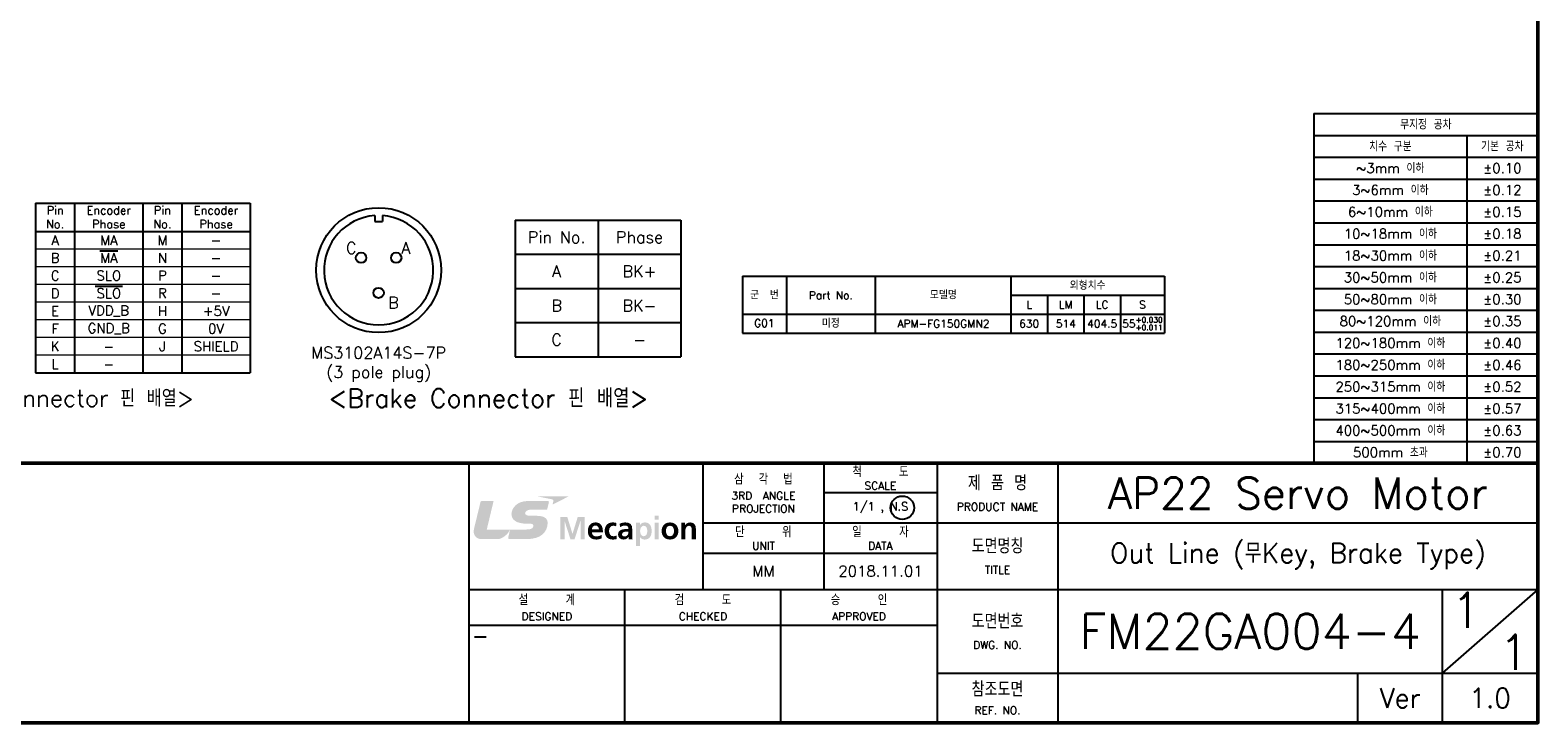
# Model space of a CAD drawing. Header units: inches. Extents: x 0 to 1782, y 0 to 1260.
# Tile 2 of 3: x 623 to 1782, y 0 to 532. Entities that reach past the tile are written whole.
import ezdxf
from ezdxf.enums import TextEntityAlignment as Align

# ---------------------------------------------------------------- set-up
doc = ezdxf.new("R2010")
doc.units = ezdxf.units.IN
doc.header["$LTSCALE"] = 0.25
doc.layers.get('0').update_dxf_attribs({"lineweight": 35})
doc.styles.add('GSG1', font='romans.shx', dxfattribs={"bigfont": 'GSG1.shx'})

msp = doc.modelspace()

# ---------------------------------------------------------------- hatches: boundary and pattern name
at = {"lineweight": -3}
h = msp.add_hatch(color=240, dxfattribs=at)
h.dxf.hatch_style = 2
edge = h.paths.add_edge_path()
edge.add_spline(control_points=[(1012.49800442, 174.12134381), (1012.49800442, 174.12134381), (1036.82979763, 174.12134381), (1036.82979763, 174.12134381), (1036.82979763, 174.12134381), (1024.31611975, 167.69484565), (1024.31611975, 167.69484565), (1024.31611975, 167.69484565), (1024.82066454, 169.80087684), (1024.97138319, 170.42954286), (1025.13177362, 171.09488108), (1024.91738239, 171.59418698), (1023.98002522, 171.78601072), (1023.04186207, 171.97702847), (1012.49800442, 174.12134381), (1012.49800442, 174.12134381)], knot_values=[0, 0, 0, 0, 1, 1, 1, 2, 2, 2, 3, 3, 3, 4, 4, 4, 5, 5, 5, 5], degree=3, periodic=0)
h = msp.add_hatch(color=166, dxfattribs=at)
h.dxf.hatch_style = 2
edge = h.paths.add_edge_path()
edge.add_spline(control_points=[(1006.6183651, 153.05136011), (1008.53821443, 153.05136011), (1009.60291676, 152.78055013), (1009.62870819, 151.49903861), (1009.64563381, 150.79461026), (1009.16285054, 149.97089657), (1008.64460406, 149.56871151), (1007.47109414, 148.66439961), (1006.43701913, 148.56687578), (1000.93457942, 148.56687578), (1000.93457942, 148.56687578), (973.7689532, 148.56687578), (973.7689532, 148.56687578), (973.7689532, 148.56687578), (979.01750854, 170.48072273), (979.01750854, 170.48072273), (979.01750854, 170.48072273), (969.94215025, 170.48072273), (969.94215025, 170.48072273), (969.33524574, 170.48072273), (969.10473486, 170.30703359), (968.92419487, 169.58567962), (968.92419487, 169.58567962), (963.94322558, 149.0472411), (963.94322558, 149.0472411), (963.00667439, 144.96252389), (965.12157139, 141.23163281), (969.82528285, 141.23163281), (974.52577037, 141.23163281), (978.29131868, 141.23163281), (982.28254197, 141.23163281), (985.43715586, 141.23163281), (989.66453191, 144.67237034), (991.37724384, 147.85680556), (991.47154374, 148.03170367), (991.53279838, 148.14454116), (991.59888891, 148.29042392), (991.59888891, 148.29042392), (991.59888891, 148.29042392), (991.59888891, 148.29042392), (991.59888891, 148.29042392), (991.63757605, 148.33555892), (991.64805382, 148.27188633), (991.64805382, 148.27188633), (991.64805382, 148.27188633), (991.64805382, 148.27188633), (991.37724384, 147.12658579), (990.42134908, 143.07974973), (990.26579454, 142.42045639), (990.06268706, 141.56127948), (990.51323104, 141.23405075), (990.92186396, 141.23405075), (990.92186396, 141.23405075), (1001.08932798, 141.23405075), (1004.33824177, 141.23405075), (1015.70339517, 141.23405075), (1020.14919236, 146.64380252), (1020.53686975, 153.13840617), (1020.75448491, 156.78346016), (1018.43889838, 159.14700263), (1011.90721955, 159.14700263), (1011.90721955, 159.14700263), (1008.67523138, 159.14700263), (1006.89401097, 159.14700263), (1005.11198458, 159.14700263), (1003.28321122, 159.7329516), (1003.28321122, 161.18533132), (1003.28321122, 162.63206917), (1005.27076305, 163.89222216), (1007.96113125, 163.89222216), (1007.96113125, 163.89222216), (1020.17498379, 163.89222216), (1020.17498379, 163.89222216), (1020.17498379, 163.89222216), (1021.24049211, 168.16553918), (1021.45165942, 169.05937332), (1021.71843949, 170.18533029), (1021.37670308, 170.51255902), (1020.5570193, 170.51255902), (1020.5570193, 170.51255902), (1005.4617808, 170.51255902), (1005.4617808, 170.51255902), (996.7015615, 170.51255902), (992.76675696, 164.64984532), (992.76675696, 160.46599231), (992.76675696, 156.28254229), (996.14059797, 153.05941993), (1004.83553272, 153.05941993), (1004.83553272, 153.05941993), (1006.6183651, 153.05136011), (1006.6183651, 153.05136011)], knot_values=[0, 0, 0, 0, 1, 1, 1, 2, 2, 2, 3, 3, 3, 4, 4, 4, 5, 5, 5, 6, 6, 6, 7, 7, 7, 8, 8, 8, 9, 9, 9, 10, 10, 10, 11, 11, 11, 12, 12, 12, 13, 13, 13, 14, 14, 14, 15, 15, 15, 16, 16, 16, 17, 17, 17, 18, 18, 18, 19, 19, 19, 20, 20, 20, 21, 21, 21, 22, 22, 22, 23, 23, 23, 24, 24, 24, 25, 25, 25, 26, 26, 26, 27, 27, 27, 28, 28, 28, 29, 29, 29, 30, 30, 30, 30], degree=3, periodic=0)
h = msp.add_hatch(color=253, dxfattribs=at)
h.dxf.hatch_style = 2
edge = h.paths.add_edge_path()
edge.add_spline(control_points=[(1030.34889567, 158.20883948), (1030.34889567, 158.20883948), (1035.70867654, 158.20883948), (1035.70867654, 158.20883948), (1035.70867654, 158.20883948), (1039.68055627, 145.29297654), (1039.68055627, 145.29297654), (1039.68055627, 145.29297654), (1039.72810921, 145.29297654), (1039.72810921, 145.29297654), (1039.72810921, 145.29297654), (1043.70079491, 158.20883948), (1043.70079491, 158.20883948), (1043.70079491, 158.20883948), (1049.06057579, 158.20883948), (1049.06057579, 158.20883948), (1049.06057579, 158.20883948), (1049.06057579, 141.16634826), (1049.06057579, 141.16634826), (1049.06057579, 141.16634826), (1045.85437905, 141.16634826), (1045.85437905, 141.16634826), (1045.85437905, 141.16634826), (1045.85437905, 155.23033268), (1045.85437905, 155.23033268), (1045.85437905, 155.23033268), (1045.80602012, 155.23033268), (1045.80602012, 155.23033268), (1045.80602012, 155.23033268), (1041.3078341, 141.16634826), (1041.3078341, 141.16634826), (1041.3078341, 141.16634826), (1038.10163736, 141.16634826), (1038.10163736, 141.16634826), (1038.10163736, 141.16634826), (1033.60264535, 155.23033268), (1033.60264535, 155.23033268), (1033.60264535, 155.23033268), (1033.55509241, 155.18116777), (1033.55509241, 155.18116777), (1033.55509241, 155.18116777), (1033.55509241, 141.16634826), (1033.55509241, 141.16634826), (1033.55509241, 141.16634826), (1030.34889567, 141.16634826), (1030.34889567, 141.16634826), (1030.34889567, 141.16634826), (1030.34889567, 158.20883948), (1030.34889567, 158.20883948)], knot_values=[0, 0, 0, 0, 1, 1, 1, 2, 2, 2, 3, 3, 3, 4, 4, 4, 5, 5, 5, 6, 6, 6, 7, 7, 7, 8, 8, 8, 9, 9, 9, 10, 10, 10, 11, 11, 11, 12, 12, 12, 13, 13, 13, 14, 14, 14, 15, 15, 15, 16, 16, 16, 16], degree=3, periodic=0)
h = msp.add_hatch(color=253, dxfattribs=at)
edge = h.paths.add_edge_path()
edge.add_spline(control_points=[(1061.29928579, 152.5843687), (1061.15963852, 152.72614464), (1061.01033851, 152.85860452), (1060.85090094, 152.98125917)], knot_values=[3.3437465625, 3.3437465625, 3.3437465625, 3.3437465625, 3.4062459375, 3.4062459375, 3.4062459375, 3.4062459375], degree=3, periodic=0)
edge.add_spline(control_points=[(1060.85090094, 152.98125917), (1060.69146336, 153.10391382), (1060.52188822, 153.21676324), (1060.34169068, 153.31931828)], knot_values=[3.2812471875, 3.2812471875, 3.2812471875, 3.2812471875, 3.3437465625, 3.3437465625, 3.3437465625, 3.3437465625], degree=3, periodic=0)
edge.add_spline(control_points=[(1060.34169068, 153.31931828), (1060.16149313, 153.42187332), (1059.97067319, 153.51413397), (1059.76874601, 153.59561107)], knot_values=[3.2187478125, 3.2187478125, 3.2187478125, 3.2187478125, 3.2812471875, 3.2812471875, 3.2812471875, 3.2812471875], degree=3, periodic=0)
edge.add_spline(control_points=[(1059.76874601, 153.59561107), (1059.56681883, 153.67708817), (1059.35378441, 153.74778172), (1059.12915793, 153.80720255)], knot_values=[3.1562484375, 3.1562484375, 3.1562484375, 3.1562484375, 3.2187478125, 3.2187478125, 3.2187478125, 3.2187478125], degree=3, periodic=0)
edge.add_spline(control_points=[(1059.12915793, 153.80720255), (1058.90453144, 153.86662339), (1058.66831289, 153.91477151), (1058.42001743, 153.95115775)], knot_values=[3.0937490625, 3.0937490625, 3.0937490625, 3.0937490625, 3.1562484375, 3.1562484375, 3.1562484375, 3.1562484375], degree=3, periodic=0)
edge.add_spline(control_points=[(1058.42001743, 153.95115775), (1058.17172197, 153.987544), (1057.91134961, 154.01216837), (1057.63841551, 154.0245417)], knot_values=[3.0312496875, 3.0312496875, 3.0312496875, 3.0312496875, 3.0937490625, 3.0937490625, 3.0937490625, 3.0937490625], degree=3, periodic=0)
edge.add_spline(control_points=[(1057.63841551, 154.0245417), (1057.50194846, 154.03072836), (1057.36234097, 154.03385227), (1057.21953245, 154.03385227)], knot_values=[3, 3, 3, 3, 3.0312496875, 3.0312496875, 3.0312496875, 3.0312496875], degree=3, periodic=0)
edge.add_spline(control_points=[(1057.21953245, 154.03385227), (1053.39111754, 154.03385227), (1051.50028357, 151.02995703), (1051.50028357, 147.39255988)], knot_values=[2, 2, 2, 2, 3, 3, 3, 3], degree=3, periodic=0)
edge.add_spline(control_points=[(1051.50028357, 147.39255988), (1051.50028357, 143.26593159), (1053.8698709, 140.87297078), (1057.93685651, 140.87297078)], knot_values=[1, 1, 1, 1, 2, 2, 2, 2], degree=3, periodic=0)
edge.add_spline(control_points=[(1057.93685651, 140.87297078), (1059.66004621, 140.87297078), (1061.00039442, 141.21470718), (1062.17229237, 141.87400053)], knot_values=[0, 0, 0, 0, 1, 1, 1, 1], degree=3, periodic=0)
edge.add_spline(control_points=[(1062.17229237, 141.87400053), (1062.17229237, 141.87400053), (1062.17229237, 142.53933874), (1062.17229237, 143.20467696)], knot_values=[7.5, 7.5, 7.5, 7.5, 8, 8, 8, 8], degree=3, periodic=0)
edge.add_spline(control_points=[(1062.17229237, 143.20467696), (1062.17229237, 143.87001517), (1062.17229237, 144.53535338), (1062.17229237, 144.53535338), (1060.97621496, 143.85188057), (1059.63586675, 143.26593159), (1058.0811273, 143.26593159)], knot_values=[6, 6, 6, 6, 6.5, 6.5, 6.5, 7.5, 7.5, 7.5, 7.5], degree=3, periodic=0)
edge.add_spline(control_points=[(1058.0811273, 143.26593159), (1056.09438146, 143.26593159), (1054.70728629, 144.41365009), (1054.56301549, 146.44069503)], knot_values=[5, 5, 5, 5, 6, 6, 6, 6], degree=3, periodic=0)
edge.add_spline(control_points=[(1054.56301549, 146.44069503), (1054.56301549, 146.44069503), (1063.08144017, 146.44069503), (1063.08144017, 146.44069503), (1063.08144017, 146.71537462), (1063.07639182, 146.98538379), (1063.06581006, 147.25023312)], knot_values=[3.937490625, 3.937490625, 3.937490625, 3.937490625, 4.937490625, 4.937490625, 4.937490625, 5, 5, 5, 5], degree=3, periodic=0)
edge.add_spline(control_points=[(1063.06581006, 147.25023312), (1063.04464992, 147.77984705), (1063.00136321, 148.28882827), (1062.93207125, 148.77326348)], knot_values=[3.812491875, 3.812491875, 3.812491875, 3.812491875, 3.937490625, 3.937490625, 3.937490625, 3.937490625], degree=3, periodic=0)
edge.add_spline(control_points=[(1062.93207125, 148.77326348), (1062.86277929, 149.25769869), (1062.76748208, 149.71758789), (1062.64230095, 150.14901778)], knot_values=[3.687493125, 3.687493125, 3.687493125, 3.687493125, 3.812491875, 3.812491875, 3.812491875, 3.812491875], degree=3, periodic=0)
edge.add_spline(control_points=[(1062.64230095, 150.14901778), (1062.5484151, 150.4725902), (1062.43771955, 150.78015425), (1062.30857798, 151.07005901)], knot_values=[3.5937440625, 3.5937440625, 3.5937440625, 3.5937440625, 3.687493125, 3.687493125, 3.687493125, 3.687493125], degree=3, periodic=0)
edge.add_spline(control_points=[(1062.30857798, 151.07005901), (1062.2224836, 151.26332885), (1062.12819099, 151.44875012), (1062.02521531, 151.62583365)], knot_values=[3.5312446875, 3.5312446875, 3.5312446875, 3.5312446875, 3.5937440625, 3.5937440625, 3.5937440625, 3.5937440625], degree=3, periodic=0)
edge.add_spline(control_points=[(1062.02521531, 151.62583365), (1061.92223963, 151.80291718), (1061.81058089, 151.97166297), (1061.68975425, 152.13158187)], knot_values=[3.4687453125, 3.4687453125, 3.4687453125, 3.4687453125, 3.5312446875, 3.5312446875, 3.5312446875, 3.5312446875], degree=3, periodic=0)
edge.add_spline(control_points=[(1061.68975425, 152.13158187), (1061.56892761, 152.29150077), (1061.43893307, 152.44259277), (1061.29928579, 152.5843687)], knot_values=[3.4062459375, 3.4062459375, 3.4062459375, 3.4062459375, 3.4687453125, 3.4687453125, 3.4687453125, 3.4687453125], degree=3, periodic=0)
edge = h.paths.add_edge_path(flags=16)
edge.add_spline(control_points=[(1057.29086187, 148.68616113), (1055.92693868, 148.68616113), (1054.56301549, 148.68616113), (1054.56301549, 148.68616113), (1054.70728629, 150.37146967), (1055.61643408, 151.64089146), (1057.41055021, 151.64089146)], knot_values=[1, 1, 1, 1, 1.5, 1.5, 1.5, 2.5, 2.5, 2.5, 2.5], degree=3, periodic=0)
edge.add_spline(control_points=[(1057.41055021, 151.64089146), (1059.20547231, 151.64089146), (1059.92360235, 150.27394584), (1060.01870824, 148.68616113)], knot_values=[0, 0, 0, 0, 1, 1, 1, 1], degree=3, periodic=0)
edge.add_spline(control_points=[(1060.01870824, 148.68616113), (1060.01870824, 148.68616113), (1058.65478505, 148.68616113), (1057.29086187, 148.68616113)], knot_values=[2.5, 2.5, 2.5, 2.5, 3, 3, 3, 3], degree=3, periodic=0)
h = msp.add_hatch(color=253, dxfattribs=at)
h.dxf.hatch_style = 2
edge = h.paths.add_edge_path()
edge.add_spline(control_points=[(1073.22714267, 151.02995703), (1072.65328343, 151.29915505), (1072.03106526, 151.49420272), (1071.04937907, 151.49420272), (1069.06343921, 151.49420272), (1067.79562939, 149.88304452), (1067.79562939, 147.51426317), (1067.79562939, 145.19464673), (1068.87242146, 143.41262033), (1071.12111148, 143.41262033), (1072.03106526, 143.41262033), (1073.03612492, 143.75435674), (1073.5858047, 143.99856931), (1073.5858047, 143.99856931), (1073.72926951, 141.28885754), (1073.72926951, 141.28885754), (1072.79674824, 140.99548006), (1071.83924152, 140.87297078), (1070.52307277, 140.87297078), (1066.47946064, 140.87297078), (1064.44596784, 143.68101237), (1064.44596784, 147.51426317), (1064.44596784, 151.15246631), (1066.55119305, 154.03385227), (1070.40378742, 154.03385227), (1071.69577671, 154.03385227), (1072.62910396, 153.88716353), (1073.51407229, 153.6187715), (1073.51407229, 153.6187715), (1073.22714267, 151.02995703), (1073.22714267, 151.02995703)], knot_values=[0, 0, 0, 0, 1, 1, 1, 2, 2, 2, 3, 3, 3, 4, 4, 4, 5, 5, 5, 6, 6, 6, 7, 7, 7, 8, 8, 8, 9, 9, 9, 10, 10, 10, 10], degree=3, periodic=0)
h = msp.add_hatch(color=253, dxfattribs=at)
edge = h.paths.add_edge_path()
edge.add_spline(control_points=[(1085.64571466, 147.92973485), (1085.64571466, 148.33252843), (1085.64571466, 148.73532603), (1085.64571466, 148.73532603), (1085.64571466, 152.44687354), (1084.09016923, 154.03385227), (1080.33348673, 154.03385227)], knot_values=[1, 1, 1, 1, 1.500005, 1.500005, 1.500005, 2.500005, 2.500005, 2.500005, 2.500005], degree=3, periodic=0)
edge.add_spline(control_points=[(1080.33348673, 154.03385227), (1078.96976504, 154.03385227), (1077.29493426, 153.66713042), (1076.05049792, 153.08198743)], knot_values=[0, 0, 0, 0, 1, 1, 1, 1], degree=3, periodic=0)
edge.add_spline(control_points=[(1076.05049792, 153.08198743), (1076.05049792, 153.08198743), (1076.07427439, 152.37997703), (1076.09805086, 151.67796663)], knot_values=[15.5, 15.5, 15.5, 15.5, 16, 16, 16, 16], degree=3, periodic=0)
edge.add_spline(control_points=[(1076.09805086, 151.67796663), (1076.12182734, 150.97595623), (1076.14560381, 150.27394584), (1076.14560381, 150.27394584), (1077.22239587, 151.10410739), (1078.58692355, 151.64089146), (1079.95064524, 151.64089146)], knot_values=[14, 14, 14, 14, 14.5, 14.5, 14.5, 15.5, 15.5, 15.5, 15.5], degree=3, periodic=0)
edge.add_spline(control_points=[(1079.95064524, 151.64089146), (1081.84067323, 151.64089146), (1082.72644754, 150.95741865), (1082.72644754, 148.93117968)], knot_values=[13, 13, 13, 13, 14, 14, 14, 14], degree=3, periodic=0)
edge.add_spline(control_points=[(1082.72644754, 148.93117968), (1082.72644754, 148.93117968), (1080.9557049, 148.93117968), (1080.9557049, 148.93117968), (1079.61535669, 148.93117968), (1078.03643778, 148.8086704), (1076.8161809, 148.19773598)], knot_values=[11, 11, 11, 11, 12, 12, 12, 13, 13, 13, 13], degree=3, periodic=0)
edge.add_spline(control_points=[(1076.8161809, 148.19773598), (1075.59592402, 147.58841352), (1074.71014971, 146.48905396), (1074.71014971, 144.60950373)], knot_values=[10, 10, 10, 10, 11, 11, 11, 11], degree=3, periodic=0)
edge.add_spline(control_points=[(1074.71014971, 144.60950373), (1074.71014971, 142.21573694), (1076.83955438, 140.87297078), (1079.01731798, 140.87297078)], knot_values=[9, 9, 9, 9, 10, 10, 10, 10], degree=3, periodic=0)
edge.add_spline(control_points=[(1079.01731798, 140.87297078), (1080.47695154, 140.87297078), (1082.08004991, 141.6547734), (1082.82155343, 143.04589848)], knot_values=[8, 8, 8, 8, 9, 9, 9, 9], degree=3, periodic=0)
edge.add_spline(control_points=[(1082.86991235, 143.04589848), (1082.86991235, 143.04589848), (1082.86991235, 143.04589848), (1082.86991235, 143.04589848)], knot_values=[7, 7, 7, 7, 7.00001, 7.00001, 7.00001, 7.00001], degree=3, periodic=0)
edge.add_spline(control_points=[(1082.86991235, 143.04589848), (1082.89328584, 142.65580315), (1082.89328584, 141.82564161), (1083.01337717, 141.16634826)], knot_values=[6, 6, 6, 6, 7, 7, 7, 7], degree=3, periodic=0)
edge.add_spline(control_points=[(1083.01337717, 141.16634826), (1083.01337717, 141.16634826), (1085.83673242, 141.16634826), (1085.83673242, 141.16634826), (1085.76500001, 142.14319855), (1085.71744707, 143.02171902), (1085.6932676, 143.97438985)], knot_values=[4, 4, 4, 4, 5, 5, 5, 6, 6, 6, 6], degree=3, periodic=0)
edge.add_spline(control_points=[(1085.6932676, 143.97438985), (1085.66908814, 144.90207523), (1085.64571466, 145.85394007), (1085.64571466, 147.12416784), (1085.64571466, 147.12416784), (1085.64571466, 147.52694933), (1085.64571466, 147.92973485)], knot_values=[2.500005, 2.500005, 2.500005, 2.500005, 3.500005, 3.500005, 3.500005, 4, 4, 4, 4], degree=3, periodic=0)
edge = h.paths.add_edge_path(flags=16)
edge.add_spline(control_points=[(1077.77288164, 144.8045514), (1077.77288164, 146.73326653), (1079.90228631, 146.9774791), (1081.33854639, 146.9774791), (1081.33854639, 146.9774791), (1081.68551474, 146.9774791), (1082.03248656, 146.9774791)], knot_values=[2.500005, 2.500005, 2.500005, 2.500005, 3.500005, 3.500005, 3.500005, 4, 4, 4, 4], degree=3, periodic=0)
edge.add_spline(control_points=[(1082.03248656, 146.9774791), (1082.37946532, 146.9774791), (1082.72644754, 146.9774791), (1082.72644754, 146.9774791), (1082.72644754, 146.00062881), (1082.58298273, 145.09792888), (1082.05587045, 144.38947062)], knot_values=[1, 1, 1, 1, 1.500005, 1.500005, 1.500005, 2.500005, 2.500005, 2.500005, 2.500005], degree=3, periodic=0)
edge.add_spline(control_points=[(1082.05587045, 144.38947062), (1081.55374361, 143.70519183), (1080.78806063, 143.26593159), (1079.80718043, 143.26593159)], knot_values=[0, 0, 0, 0, 1, 1, 1, 1], degree=3, periodic=0)
edge.add_spline(control_points=[(1079.80718043, 143.26593159), (1078.65865595, 143.26593159), (1077.77288164, 143.73017728), (1077.77288164, 144.8045514)], knot_values=[4, 4, 4, 4, 5, 5, 5, 5], degree=3, periodic=0)
h = msp.add_hatch(color=253, dxfattribs=at)
edge = h.paths.add_edge_path()
edge.add_spline(control_points=[(1100.55235335, 147.49008371), (1100.55235335, 150.95741865), (1099.1644522, 154.03385227), (1095.38439621, 154.03385227)], knot_values=[4, 4, 4, 4, 5, 5, 5, 5], degree=3, periodic=0)
edge.add_spline(control_points=[(1095.38439621, 154.03385227), (1093.49356224, 154.03385227), (1092.27330536, 153.17870528), (1091.5559813, 151.9584484)], knot_values=[3, 3, 3, 3, 4, 4, 4, 4], degree=3, periodic=0)
edge.add_spline(control_points=[(1091.50762238, 151.9584484), (1091.50762238, 151.9584484), (1091.50762238, 151.9584484), (1091.50762238, 151.9584484)], knot_values=[2, 2, 2, 2, 2.00001, 2.00001, 2.00001, 2.00001], degree=3, periodic=0)
edge.add_spline(control_points=[(1091.50762238, 151.9584484), (1091.50762238, 151.9584484), (1091.50762238, 152.40415649), (1091.50762238, 152.84986458)], knot_values=[1.5, 1.5, 1.5, 1.5, 2, 2, 2, 2], degree=3, periodic=0)
edge.add_spline(control_points=[(1091.50762238, 152.84986458), (1091.50762238, 153.29557268), (1091.50762238, 153.74128077), (1091.50762238, 153.74128077), (1091.50762238, 153.74128077), (1090.74193939, 153.74128077), (1089.97625641, 153.74128077)], knot_values=[0.5, 0.5, 0.5, 0.5, 1, 1, 1, 1.5, 1.5, 1.5, 1.5], degree=3, periodic=0)
edge.add_spline(control_points=[(1089.97625641, 153.74128077), (1089.21057343, 153.74128077), (1088.44489045, 153.74128077), (1088.44489045, 153.74128077), (1088.44489045, 153.74128077), (1088.44489045, 149.31536759), (1088.44489045, 144.88958718)], knot_values=[10.4999849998, 10.4999849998, 10.4999849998, 10.4999849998, 10.9999849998, 10.9999849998, 10.9999849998, 11.5, 11.5, 11.5, 11.5], degree=3, periodic=0)
edge.add_spline(control_points=[(1088.44489045, 144.88958718), (1088.44489045, 140.46407232), (1088.44489045, 136.03869022), (1088.44489045, 136.03869022), (1088.44489045, 136.03869022), (1089.2464236, 136.03869022), (1090.04796477, 136.03869022)], knot_values=[9.5000049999, 9.5000049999, 9.5000049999, 9.5000049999, 9.9999899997, 9.9999899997, 9.9999899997, 10.4999849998, 10.4999849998, 10.4999849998, 10.4999849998], degree=3, periodic=0)
edge.add_spline(control_points=[(1090.04796477, 136.03869022), (1090.84952197, 136.03869022), (1091.65108719, 136.03869022), (1091.65108719, 136.03869022), (1091.65108719, 136.03869022), (1091.65108719, 137.68081304), (1091.65108719, 139.3229687)], knot_values=[8.5000099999, 8.5000099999, 8.5000099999, 8.5000099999, 9.0000149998, 9.0000149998, 9.0000149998, 9.5000049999, 9.5000049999, 9.5000049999, 9.5000049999], degree=3, periodic=0)
edge.add_spline(control_points=[(1091.65108719, 139.3229687), (1091.65108719, 140.96519004), (1091.65108719, 142.60744423), (1091.65108719, 142.60744423), (1091.65108719, 142.60744423), (1091.65108719, 142.60744423), (1091.65108719, 142.60744423)], knot_values=[7.9999900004, 7.9999900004, 7.9999900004, 7.9999900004, 8.5000000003, 8.5000000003, 8.5000000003, 8.5000099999, 8.5000099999, 8.5000099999, 8.5000099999], degree=3, periodic=0)
edge.add_spline(control_points=[(1091.65108719, 142.60744423), (1091.65108815, 142.60744423), (1091.69944224, 142.60744423), (1091.69944611, 142.60744423)], knot_values=[7.00004, 7.00004, 7.00004, 7.00004, 7.9999900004, 7.9999900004, 7.9999900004, 7.9999900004], degree=3, periodic=0)
edge.add_spline(control_points=[(1091.69944611, 142.60744423), (1091.69944611, 142.60744423), (1091.69944611, 142.60744423), (1091.69944611, 142.60744423), (1092.82379112, 141.21470718), (1093.94813613, 140.87297078), (1095.31266381, 140.87297078)], knot_values=[6, 6, 6, 6, 6.00004, 6.00004, 6.00004, 7.00004, 7.00004, 7.00004, 7.00004], degree=3, periodic=0)
edge.add_spline(control_points=[(1095.31266381, 140.87297078), (1099.1644522, 140.87297078), (1100.55235335, 144.04692824), (1100.55235335, 147.49008371)], knot_values=[5, 5, 5, 5, 6, 6, 6, 6], degree=3, periodic=0)
edge = h.paths.add_edge_path(flags=16)
edge.add_spline(control_points=[(1094.54617484, 151.49420272), (1096.62802657, 151.49420272), (1097.2026918, 149.17458627), (1097.2026918, 147.49008371)], knot_values=[2, 2, 2, 2, 3, 3, 3, 3], degree=3, periodic=0)
edge.add_spline(control_points=[(1097.2026918, 147.49008371), (1097.2026918, 145.75641624), (1096.60465309, 143.41262033), (1094.4986219, 143.41262033)], knot_values=[1, 1, 1, 1, 2, 2, 2, 2], degree=3, periodic=0)
edge.add_spline(control_points=[(1094.4986219, 143.41262033), (1092.36921723, 143.41262033), (1091.67526665, 145.70725133), (1091.67526665, 147.49008371)], knot_values=[0, 0, 0, 0, 1, 1, 1, 1], degree=3, periodic=0)
edge.add_spline(control_points=[(1091.67526665, 147.49008371), (1091.67526665, 149.24873662), (1092.48850258, 151.49420272), (1094.54617484, 151.49420272)], knot_values=[3, 3, 3, 3, 4, 4, 4, 4], degree=3, periodic=0)
h = msp.add_hatch(color=253, dxfattribs=at)
h.dxf.hatch_style = 2
edge = h.paths.add_edge_path()
edge.add_spline(control_points=[(1102.77766989, 153.74128077), (1102.77766989, 153.74128077), (1105.98386663, 153.74128077), (1105.98386663, 153.74128077), (1105.98386663, 153.74128077), (1105.98386663, 141.16634826), (1105.98386663, 141.16634826), (1105.98386663, 141.16634826), (1102.77766989, 141.16634826), (1102.77766989, 141.16634826), (1102.77766989, 141.16634826), (1102.77766989, 153.74128077), (1102.77766989, 153.74128077)], knot_values=[0, 0, 0, 0, 1, 1, 1, 2, 2, 2, 3, 3, 3, 4, 4, 4, 4], degree=3, periodic=0)
edge = h.paths.add_edge_path()
edge.add_spline(control_points=[(1102.77766989, 159.16110731), (1102.77766989, 159.16110731), (1105.98386663, 159.16110731), (1105.98386663, 159.16110731), (1105.98386663, 159.16110731), (1105.98386663, 156.03591177), (1105.98386663, 156.03591177), (1105.98386663, 156.03591177), (1102.77766989, 156.03591177), (1102.77766989, 156.03591177), (1102.77766989, 156.03591177), (1102.77766989, 159.16110731), (1102.77766989, 159.16110731)], knot_values=[0, 0, 0, 0, 1, 1, 1, 2, 2, 2, 3, 3, 3, 4, 4, 4, 4], degree=3, periodic=0)
h = msp.add_hatch(color=253, dxfattribs=at)
edge = h.paths.add_edge_path()
edge.add_spline(control_points=[(1121.10650852, 147.36757443), (1121.10650852, 151.51838218), (1118.30652675, 154.03385227), (1114.64575612, 154.03385227)], knot_values=[0, 0, 0, 0, 1, 1, 1, 1], degree=3, periodic=0)
edge.add_spline(control_points=[(1114.64575612, 154.03385227), (1111.00916494, 154.03385227), (1108.20918317, 151.51838218), (1108.20918317, 147.36757443), (1108.20918317, 143.75435674), (1110.57796452, 140.87297078), (1114.64575612, 140.87297078)], knot_values=[2, 2, 2, 2, 3, 3, 3, 4, 4, 4, 4], degree=3, periodic=0)
edge.add_spline(control_points=[(1114.64575612, 140.87297078), (1118.73772717, 140.87297078), (1121.10650852, 143.75435674), (1121.10650852, 147.36757443)], knot_values=[1, 1, 1, 1, 2, 2, 2, 2], degree=3, periodic=0)
edge = h.paths.add_edge_path(flags=16)
edge.add_spline(control_points=[(1114.64575612, 151.49420272), (1116.75178731, 151.49420272), (1117.75684697, 149.68719088), (1117.75684697, 147.75928173)], knot_values=[1, 1, 1, 1, 2, 2, 2, 2], degree=3, periodic=0)
edge.add_spline(control_points=[(1117.75684697, 147.75928173), (1117.75684697, 145.65889241), (1117.11044934, 143.41262033), (1114.64575612, 143.41262033)], knot_values=[0, 0, 0, 0, 1, 1, 1, 1], degree=3, periodic=0)
edge.add_spline(control_points=[(1114.64575612, 143.41262033), (1112.20524236, 143.41262033), (1111.55884472, 145.68307187), (1111.55884472, 147.75928173), (1111.55884472, 149.63883195), (1112.56390439, 151.49420272), (1114.64575612, 151.49420272)], knot_values=[2, 2, 2, 2, 3, 3, 3, 4, 4, 4, 4], degree=3, periodic=0)
h = msp.add_hatch(color=253, dxfattribs=at)
h.dxf.hatch_style = 2
edge = h.paths.add_edge_path()
edge.add_spline(control_points=[(1123.26009266, 153.74128077), (1123.26009266, 153.74128077), (1126.29864512, 153.74128077), (1126.29864512, 153.74128077), (1126.29864512, 153.74128077), (1126.29864512, 152.03179277), (1126.29864512, 152.03179277), (1126.29864512, 152.03179277), (1126.34619807, 152.03179277), (1126.34619807, 152.03179277), (1127.35125773, 153.47208276), (1128.71497942, 154.03385227), (1130.39061618, 154.03385227), (1133.30907731, 154.03385227), (1134.57769312, 151.93426893), (1134.57769312, 149.10204788), (1134.57769312, 149.10204788), (1134.57769312, 141.16634826), (1134.57769312, 141.16634826), (1134.57769312, 141.16634826), (1131.37149637, 141.16634826), (1131.37149637, 141.16634826), (1131.37149637, 141.16634826), (1131.37149637, 147.88098502), (1131.37149637, 147.88098502), (1131.37149637, 149.41960482), (1131.34731691, 151.49420272), (1129.28964465, 151.49420272), (1126.96841624, 151.49420272), (1126.4662894, 148.93117968), (1126.4662894, 147.31921551), (1126.4662894, 147.31921551), (1126.4662894, 141.16634826), (1126.4662894, 141.16634826), (1126.4662894, 141.16634826), (1123.26009266, 141.16634826), (1123.26009266, 141.16634826), (1123.26009266, 141.16634826), (1123.26009266, 153.74128077), (1123.26009266, 153.74128077)], knot_values=[0, 0, 0, 0, 1, 1, 1, 2, 2, 2, 3, 3, 3, 4, 4, 4, 5, 5, 5, 6, 6, 6, 7, 7, 7, 8, 8, 8, 9, 9, 9, 10, 10, 10, 11, 11, 11, 12, 12, 12, 13, 13, 13, 13], degree=3, periodic=0)

# ---------------------------------------------------------------- linework, layer by layer
for p, q in [((1609.79999738, 468.2999995), (1781.99999738, 468.2999995)), ((1609.79999738, 468.2999995), (1609.79999738, 199.4999995)), ((1609.79999738, 451.4999995), (1781.99999738, 451.4999995)), ((1727.39999738, 451.4999995), (1727.39999738, 199.4999995)), ((1609.79999738, 434.6999995), (1781.99999738, 434.6999995)), ((1609.79999738, 417.8999995), (1781.99999738, 417.8999995)), ((1609.79999738, 401.0999995), (1781.99999738, 401.0999995)), ((887.62499738, 389.83021963), (887.62499738, 385.4374995)), ((887.62499738, 385.4374995), (893.62499738, 385.4374995)), ((893.62499738, 389.83021963), (893.62499738, 385.4374995)), ((1609.79999738, 384.2999995), (1781.99999738, 384.2999995)), ((1609.79999738, 367.4999995), (1781.99999738, 367.4999995)), ((1609.79999738, 350.6999995), (1781.99999738, 350.6999995)), ((1609.79999738, 333.8999995), (1781.99999738, 333.8999995)), ((1609.79999738, 317.0999995), (1781.99999738, 317.0999995)), ((1609.79999738, 300.2999995), (1781.99999738, 300.2999995)), ((1609.79999738, 283.4999995), (1781.99999738, 283.4999995)), ((1609.79999738, 266.6999995), (1781.99999738, 266.6999995)), ((1609.79999738, 249.8999995), (1781.99999738, 249.8999995)), ((1609.79999738, 233.0999995), (1781.99999738, 233.0999995)), ((1609.79999738, 216.2999995), (1781.99999738, 216.2999995)), ((959.99999738, 199.4999995), (959.99999738, -0.0000005)), ((1139.99999738, 199.4999995), (1139.99999738, 102.5999995)), ((1232.99999738, 199.4999995), (1232.99999738, 102.5999995)), ((1319.99999738, 199.4999995), (1319.99999738, -0.0000005)), ((1412.99999738, 199.4999995), (1412.99999738, -0.0000005)), ((1232.99999738, 176.9999995), (1319.99999738, 176.9999995)), ((1139.99999738, 153.5999995), (1781.99999738, 153.5999995)), ((1139.99999738, 130.4999995), (1319.99999738, 130.4999995)), ((959.99999738, 102.5999995), (1781.99999738, 102.5999995)), ((1079.99999738, -0.0000005), (1079.99999738, 102.5999995)), ((1199.99999738, -0.0000005), (1199.99999738, 102.5999995)), ((1708.49999738, 102.5999995), (1708.49999738, -0.0000005)), ((1781.99999738, 102.5999995), (1708.49999738, 38.0999995)), ((959.99999738, 74.9999995), (1319.99999738, 74.9999995)), ((973.22041746, 65.75143587), (964.25302615, 65.75143587)), ((1319.99999738, 38.0999995), (1781.99999738, 38.0999995)), ((1643.54999738, -0.0000005), (1643.54999738, 38.0999995))]:
    msp.add_line(p, q, dxfattribs=at)
at = {"color": 7, "linetype": 'Continuous', "lineweight": -3}
for p, q in [((626.87499738, 399.4999995), (626.87499738, 268.9999995)), ((626.87499738, 399.4999995), (791.87499738, 399.4999995)), ((656.87499738, 399.4999995), (656.87499738, 268.9999995)), ((709.37499738, 399.4999995), (709.37499738, 268.9999995)), ((739.37499738, 399.4999995), (739.37499738, 268.9999995)), ((791.87499738, 399.4999995), (791.87499738, 268.9999995)), ((995.62499738, 386.3749995), (995.62499738, 281.3749995)), ((995.62499738, 386.3749995), (1123.12499738, 386.3749995)), ((1059.37499738, 386.3749995), (1059.37499738, 281.3749995)), ((1123.12499738, 386.3749995), (1123.12499738, 281.3749995)), ((626.87499738, 377.7499995), (791.87499738, 377.7499995)), ((995.62499738, 360.1249995), (1123.12499738, 360.1249995)), ((1170.28999738, 343.2399995), (1170.28999738, 299.4999995)), ((1170.28999738, 343.2399995), (1494.79999738, 343.2399995)), ((1204.30999738, 343.2399995), (1204.30999738, 299.4999995)), ((1272.34999738, 343.2399995), (1272.34999738, 299.4999995)), ((1376.83999738, 343.2399995), (1376.83999738, 299.4999995)), ((1494.79999738, 343.2399995), (1494.79999738, 299.4999995)), ((995.62499738, 333.8749995), (1123.12499738, 333.8749995)), ((1376.83999738, 328.6599995), (1494.79999738, 328.6599995)), ((1404.91999738, 328.6599995), (1404.91999738, 299.4999995)), ((1432.99999738, 328.6599995), (1432.99999738, 299.4999995)), ((1461.07999738, 328.6599995), (1461.07999738, 299.4999995)), ((1170.28999738, 314.0799995), (1494.79999738, 314.0799995)), ((995.62499738, 307.6249995), (1123.12499738, 307.6249995)), ((1170.28999738, 299.4999995), (1494.79999738, 299.4999995)), ((995.62499738, 281.3749995), (1123.12499738, 281.3749995)), ((626.87499738, 268.9999995), (791.87499738, 268.9999995))]:
    msp.add_line(p, q, dxfattribs=at)
at = {"lineweight": -3, "ltscale": 0.5}
for p, q in [((626.87499738, 399.4999995), (626.87499738, 268.9999995)), ((995.62499738, 386.3749995), (995.62499738, 281.3749995))]:
    msp.add_line(p, q, dxfattribs=at)
at = {"lineweight": 15, "ltscale": 0.5}
for p, q in [((791.87499738, 364.1562495), (626.87499738, 364.1562495)), ((791.87499738, 350.5624995), (626.87499738, 350.5624995)), ((791.87499738, 336.9687495), (626.87499738, 336.9687495)), ((791.87499738, 323.3749995), (626.87499738, 323.3749995)), ((791.87499738, 309.7812495), (626.87499738, 309.7812495)), ((791.87499738, 296.1874995), (626.87499738, 296.1874995)), ((791.87499738, 282.5937495), (626.87499738, 282.5937495))]:
    msp.add_line(p, q, dxfattribs=at)
at = {"color": 2, "lineweight": -3}
for p, q in [((676.16071166, 362.71651735), (690.08928309, 362.71651735)), ((672.67856881, 335.52901735), (693.57142595, 335.52901735))]:
    msp.add_line(p, q, dxfattribs=at)
at = {"lineweight": 50}
msp.add_line((-0.00000262, 199.4999995), (1781.99999738, 199.4999995), dxfattribs=at)
at = {"color": 1, "lineweight": 50}
msp.add_lwpolyline([(-0.00000262, -0.0000005), (1781.99999738, -0.0000005), (1781.99999738, 1259.9999995), (-0.00000262, 1259.9999995)], close=True, dxfattribs=at)
at = {"lineweight": -3}
for centre, radius in [((890.62499738, 347.9374995), 48), ((877.12499738, 357.47321378), 3.96428571), ((904.12499738, 357.47321378), 3.96428571), ((890.62499738, 330.47321378), 3.96428571), ((1293.29999738, 165.2999995), 9)]:
    msp.add_circle(centre, radius, dxfattribs=at)
msp.add_arc((890.62499738, 347.9374995), 42, 94.0960437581, 85.9039562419, dxfattribs=at)

# ---------------------------------------------------------------- texts
at = {"lineweight": -3, "style": 'GSG1'}
for s, p in [('C', (869.62499738, 364.97321378)), ('A', (911.62499738, 364.97321378)), ('B', (901.98543625, 322.97321378))]:
    msp.add_text(s, height=9, dxfattribs=at).set_placement(p, align=Align.MIDDLE_CENTER)
at = {"color": 2, "linetype": 'Continuous', "lineweight": -3, "style": 'GSG1'}
for s, p in [('L', (1390.87999738, 321.3699995)), ('LM', (1418.95999738, 321.3699995)), ('LC', (1447.03999738, 321.3699995)), ('S', (1477.93999738, 321.3699995)), ('630', (1390.87999738, 306.7899995)), ('514', (1418.95999738, 306.7899995)), ('404.5', (1447.03999738, 306.7899995))]:
    msp.add_text(s, height=6, dxfattribs=at).set_placement(p, align=Align.MIDDLE_CENTER)
at = {"color": 2, "lineweight": -3, "attachment_point": 5, "style": 'GSG1'}
for s, insert, char_height, width in [('무지정 공차', (1695.89999738, 459.8999995), 7.5, 146.6365974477), ('치수 구분', (1668.59999738, 443.0999995), 7.5, 114.495724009), ('기본 공차', (1754.69999738, 443.0999995), 7.5, 55.4132354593), ('~3mm 이하', (1668.59999738, 426.2999995), 7.5, 114.495724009), ('%%P0.10', (1754.69999738, 426.2999995), 7.5, 55.4132354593), ('\\A1;3~6mm 이하', (1668.59999738, 409.4999995), 7.5, 114.495724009), ('%%P0.12', (1754.69999738, 409.4999995), 7.5, 55.4132354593), ('Pin\\PNo.', (641.87499738, 388.6249995), 6.375, 127.142972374), ('Encoder\\PPhase', (683.12499738, 388.6249995), 6.375, 127.142972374), ('Pin\\PNo.', (724.37499738, 388.6249995), 6.375, 127.142972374), ('Encoder\\PPhase', (765.62499738, 388.6249995), 6.375, 127.142972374), ('6~10mm 이하', (1668.59999738, 392.6999995), 7.5, 114.495724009), ('%%P0.15', (1754.69999738, 392.6999995), 7.5, 55.4132354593), ('A', (641.87499738, 370.9531245), 7.5, 17.8980997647), ('MA', (683.12499738, 370.9531245), 7.5, 17.8980997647), ('M', (724.37499738, 370.9531245), 7.5, 17.8980997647), ('-', (765.62499738, 370.9531245), 7.5, 17.8980997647), ('Pin No.', (1027.49999738, 373.2499995), 9, 157.8326553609), ('Phase', (1091.24999738, 373.2499995), 9, 157.8326553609), ('10~18mm 이하', (1668.59999738, 375.8999995), 7.5, 114.495724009), ('%%P0.18', (1754.69999738, 375.8999995), 7.5, 55.4132354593), ('B', (641.87499738, 357.3593745), 7.5, 17.8980997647), ('MA', (683.12499738, 357.3593745), 7.5, 17.8980997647), ('N', (724.37499738, 357.3593745), 7.5, 17.8980997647), ('18~30mm 이하', (1668.59999738, 359.0999995), 7.5, 114.495724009), ('%%P0.21', (1754.69999738, 359.0999995), 7.5, 55.4132354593), ('C', (641.87499738, 343.7656245), 7.5, 17.8980997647), ('SLO', (683.12499738, 343.7656245), 7.5, 17.8980997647), ('P', (724.37499738, 343.7656245), 7.5, 17.8980997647), ('-', (765.62499738, 357.3593745), 7.5, 17.8980997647), ('A', (1027.49999738, 346.9999995), 9, 157.8326553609), ('BK+', (1091.24999738, 346.9999995), 9, 157.8326553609), ('30~50mm 이하', (1668.59999738, 342.2999995), 7.5, 114.495724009), ('-', (765.62499738, 343.7656245), 7.5, 17.8980997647), ('외형치수', (1435.81999738, 335.9499995), 6, 85.2296338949), ('%%P0.25', (1754.69999738, 342.2999995), 7.5, 55.4132354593), ('D', (641.87499738, 330.1718745), 7.5, 17.8980997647), ('SLO', (683.12499738, 330.1718745), 7.5, 17.8980997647), ('R', (724.37499738, 330.1718745), 7.5, 17.8980997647), ('-', (765.62499738, 330.1718745), 7.5, 17.8980997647), ('B', (1027.49999738, 320.7499995), 9, 157.8326553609), ('BK-', (1091.24999738, 320.7499995), 9, 157.8326553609), ('군  번', (1187.29999738, 328.6599995), 6, 85.2296338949), ('Part No.', (1238.32999738, 328.6599995), 6, 85.2296338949), ('모델명', (1324.89874738, 328.6599995), 6, 85.2296338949), ('50~80mm 이하', (1668.59999738, 325.4999995), 7.5, 114.495724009), ('%%P0.30', (1754.69999738, 325.4999995), 7.5, 55.4132354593), ('E', (641.87499738, 316.5781245), 7.5, 17.8980997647), ('VDD_B', (683.12499738, 316.5781245), 7.5, 17.8980997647), ('H', (724.37499738, 316.5781245), 7.5, 17.8980997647), ('+5V', (765.62499738, 316.5781245), 7.5, 17.8980997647), ('80~120mm 이하', (1668.59999738, 308.6999995), 7.5, 114.495724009), ('%%P0.35', (1754.69999738, 308.6999995), 7.5, 55.4132354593), ('F', (641.87499738, 302.9843745), 7.5, 17.8980997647), ('GND_B', (683.12499738, 302.9843745), 7.5, 17.8980997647), ('G', (724.37499738, 302.9843745), 7.5, 17.8980997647), ('0V', (765.62499738, 302.9843745), 7.5, 17.8980997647), ('G01', (1187.29999738, 307.22737342), 6, 85.2296338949), ('미정', (1238.32999738, 306.7899995), 6, 85.2296338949), ('APM-FG150GMN2', (1324.89874738, 306.7899995), 6, 85.2296338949), ('\\A1;55{\\H0.7x;\\S+0.030^ +0.011;}', (1477.93999738, 306.7899995), 6, 85.2296338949), ('K', (641.87499738, 289.3906245), 7.5, 17.8980997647), ('-', (683.12499738, 289.3906245), 7.5, 17.8980997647), ('J', (724.37499738, 289.3906245), 7.5, 17.8980997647), ('SHIELD', (765.62499738, 289.3906245), 7.5, 17.8980997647), ('MS3102A14S-7P', (890.62499738, 284.45535664), 9, 344.4505302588), ('C', (1027.49999738, 294.4999995), 9, 157.8326553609), ('-', (1091.24999738, 294.4999995), 9, 157.8326553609), ('120~180mm 이하', (1668.59999738, 291.8999995), 7.5, 114.495724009), ('%%P0.40', (1754.69999738, 291.8999995), 7.5, 55.4132354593), ('L', (641.87499738, 275.7968745), 7.5, 17.8980997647), ('180~250mm 이하', (1668.59999738, 275.0999995), 7.5, 114.495724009), ('%%P0.46', (1754.69999738, 275.0999995), 7.5, 55.4132354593), ('-', (683.12499738, 275.7968745), 7.5, 17.8980997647), ('(3 pole plug)', (890.62499738, 268.04910664), 9, 344.4505302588), ('<Encoder Connector 핀 배열>', (624.99999738, 249.4999995), 13.125, 344.4505302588), ('<Brake Connector 핀 배열>', (974.99999738, 249.4999995), 14.25, 344.4505302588), ('250~315mm 이하', (1668.59999738, 258.2999995), 7.5, 114.495724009), ('%%P0.52', (1754.69999738, 258.2999995), 7.5, 55.4132354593), ('315~400mm 이하', (1668.59999738, 241.4999995), 7.5, 114.495724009), ('%%P0.57', (1754.69999738, 241.4999995), 7.5, 55.4132354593), ('400~500mm 이하', (1668.59999738, 224.6999995), 7.5, 114.495724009), ('%%P0.63', (1754.69999738, 224.6999995), 7.5, 55.4132354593), ('500mm 초과', (1668.59999738, 207.8999995), 7.5, 114.495724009), ('%%P0.70', (1754.69999738, 207.8999995), 7.5, 55.4132354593), ('1', (1726.87499738, 86.4749995), 27, 24), ('FM22GA004-4', (1560.74999738, 70.3499995), 27, 285), ('1', (1763.62499738, 54.2249995), 27, 24), ('Ver', (1676.02499738, 19.0499995), 15, 45), ('1.0', (1745.24999738, 19.0499995), 15, 45)]:
    msp.add_mtext(s, dxfattribs=dict(at, insert=insert, char_height=char_height, width=width))
at = {"lineweight": -3, "width": 90, "attachment_point": 5, "style": 'GSG1'}
for s, insert, char_height, line_spacing_factor in [('{\\C2;척     도\\P\\H0.72228x;SCALE}', (1276.49999738, 188.2499995), 8.3070037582, 0.866739), ('{\\C2;단     위\\P\\H0.71429x;UNIT}', (1186.49999738, 142.0499995), 8.4, 0.857143), ('{\\C2;일     자\\P\\H0.71429x;DATA}', (1276.49999738, 142.0499995), 8.4, 0.857143)]:
    msp.add_mtext(s, dxfattribs=dict(at, insert=insert, char_height=char_height, line_spacing_factor=line_spacing_factor))
at = {"lineweight": -3, "attachment_point": 5, "style": 'GSG1'}
for s, insert, char_height, width in [('{\\C2;삼  각  법\\P\\H0.71429x;3RD  ANGLE\\PPROJECTION}', (1186.49999738, 176.5499995), 8.4, 90), ('{\\C2;제 품 명\\P\\H0.10526x;\\P\\H5x;PRODUCT NAME}', (1366.49999738, 176.5499995), 11.4, 90), ('{\\C2;AP22 Servo Motor}', (1597.49999738, 176.5499995), 24, 360), ('{\\C2;1/1 , N.S}', (1276.49999738, 165.2999995), 6.3866908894, 90), ('{\\C2;도면명칭\\P\\H0.10526x;\\P\\H5x;TITLE}', (1366.49999738, 128.0999995), 11.4, 90), ('{\\C2;Out Line (무Key, Brake Type)}', (1597.49999738, 128.0999995), 15, 360), ('{\\C2;MM}', (1186.49999738, 116.5499995), 8.4, 90), ('{\\C2;2018.11.01}', (1276.49999738, 116.5499995), 8.4, 90), ('{\\C2;설     계\\P\\H0.71429x;DESIGNED}', (1019.99999738, 88.7999995), 8.4, 90), ('{\\C2;검     도\\P\\H0.71429x;CHECKED\\H1.4x;  }', (1139.99999738, 88.7999995), 8.4, 90), ('{\\C2;승     인\\P\\H0.71429x;APPROVED}', (1259.99999738, 88.7999995), 8.4, 90), ('{\\C2;도면번호\\P\\H0.10526x;\\P\\H5x;DWG. NO.}', (1366.49999738, 70.3499995), 11.4, 90), ('{\\C2;참조도면\\P\\H0.52632x;REF. NO.}', (1366.49999738, 19.0499995), 11.4, 90)]:
    msp.add_mtext(s, dxfattribs=dict(at, insert=insert, char_height=char_height, width=width))

doc.saveas('drawing.dxf')
